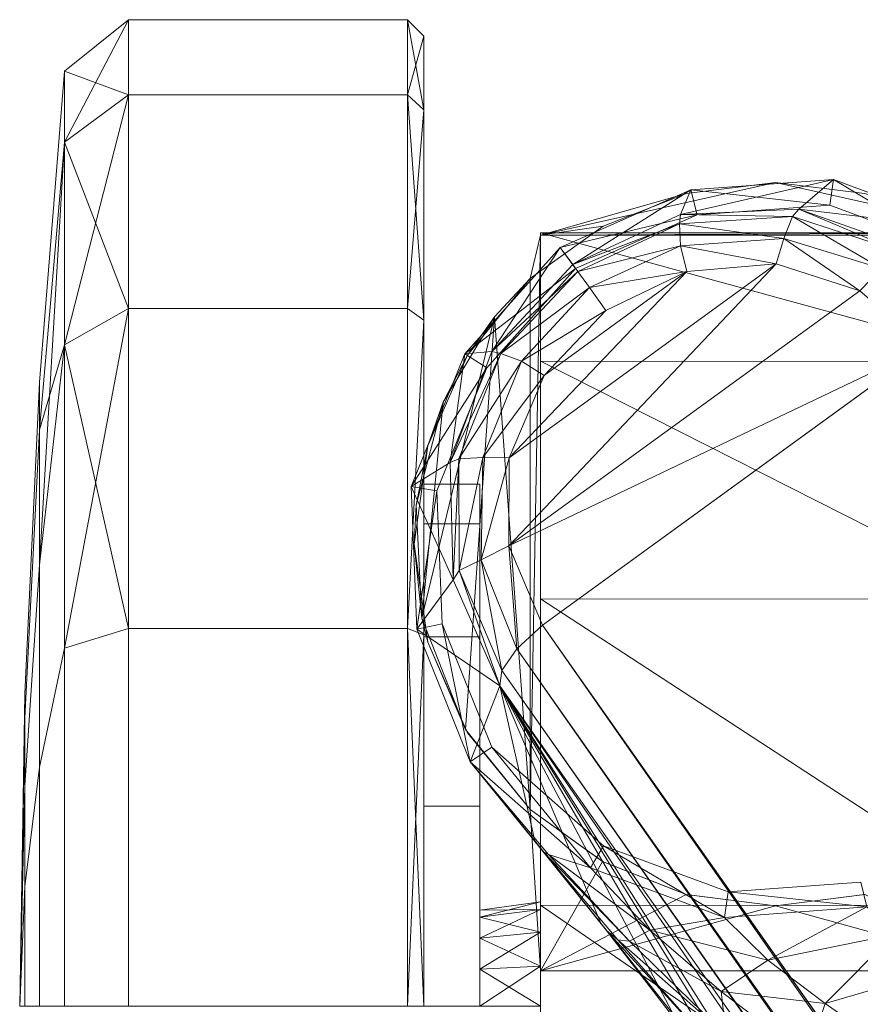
# Model space of a CAD drawing. Header units: inches. Extents: x 813 to 1305, y 19 to 194.
# Tile 111 of 163: x 1163.96 to 1164.97, y 78.55 to 79.73. Entities that reach past the tile are written whole.
import ezdxf

# ---------------------------------------------------------------- set-up
doc = ezdxf.new("R2010")
doc.units = ezdxf.units.IN
doc.header["$MEASUREMENT"] = 0
doc.layers.add('CET color Grey2', color=7, linetype='Continuous', true_color=0x060606)
doc.layers.add('CET color Grey98', color=7, linetype='Continuous', true_color=0xfafafa)
doc.layers.add('CET Default', color=7, linetype='Continuous')

# ---------------------------------------------------------------- blocks, each defined once
blk = doc.blocks.new('*C286')
at = {"layer": 'CET color Grey2', "linetype": 'Continuous', "lineweight": 0}
for points, invisible_edges in [([(7.9319, 2.125, 1.1416), (7.9319, 2.0611, 1.5249), (7.9319, 1.0604, 0.2442), (7.9319, 2.125, 1.1416)], 6), ([(7.9319, 1.0604, 0.2442), (7.9319, 1.4478, 0.2748), (7.9319, 2.125, 1.1416), (7.9319, 1.0604, 0.2442)], 6), ([(7.9319, 0.6935, 0.3721), (7.9319, 2.0611, 1.5249), (7.9319, 1.8482, 1.85), (7.9319, 0.6935, 0.3721)], 13), ([(7.9319, 2.0611, 1.5249), (7.9319, 0.6935, 0.3721), (7.9319, 1.0604, 0.2442), (7.9319, 2.0611, 1.5249)], 13), ([(7.9319, 1.8482, 1.85), (7.9319, 1.5226, 2.0619), (7.9319, 0.409, 0.6368), (7.9319, 1.8482, 1.85)], 6), ([(7.9319, 0.409, 0.6368), (7.9319, 0.6935, 0.3721), (7.9319, 1.8482, 1.85), (7.9319, 0.409, 0.6368)], 6), ([(7.9319, 0.2553, 0.9937), (7.9319, 1.5226, 2.0619), (7.9319, 1.1391, 2.1249), (7.9319, 0.2553, 0.9937)], 13), ([(7.9319, 1.5226, 2.0619), (7.9319, 0.2553, 0.9937), (7.9319, 0.409, 0.6368), (7.9319, 1.5226, 2.0619)], 13), ([(8.0713, 1.1812, 1.8061), (8.0044, 1.1812, 1.8061), (8.0713, 0.942, 1.7585), (8.0713, 1.1812, 1.8061)], 2), ([(8.0044, 1.1812, 1.8061), (8.0044, 0.942, 1.7585), (8.0713, 0.942, 1.7585), (8.0044, 1.1812, 1.8061)], 4), ([(8.0044, 1.1812, 1.8061), (8.0044, 1.1812, 1.2961), (8.0044, 0.942, 1.7585), (8.0044, 1.1812, 1.8061)], 11), ([(8.0044, 1.1812, 1.2961), (8.0044, 1.1372, 1.2874), (8.0044, 0.942, 1.7585), (8.0044, 1.1812, 1.2961)], 6), ([(8.0713, 0.942, 0.6037), (8.0044, 0.942, 0.6037), (8.0713, 1.1812, 0.5561), (8.0713, 0.942, 0.6037)], 2), ([(8.0044, 0.942, 0.6037), (8.0044, 1.1812, 0.5561), (8.0713, 1.1812, 0.5561), (8.0044, 0.942, 0.6037)], 4), ([(8.0044, 0.942, 0.6037), (8.0044, 1.1372, 1.0749), (8.0044, 1.1812, 0.5561), (8.0044, 0.942, 0.6037)], 11), ([(8.0044, 1.1372, 1.0749), (8.0044, 1.1812, 1.0661), (8.0044, 1.1812, 0.5561), (8.0044, 1.1372, 1.0749)], 6), ([(8.0713, 1.1812, 2.3425), (8.0713, 1.1812, 1.8061), (8.0713, 0.7367, 2.2541), (8.0713, 1.1812, 2.3425)], 11), ([(8.0713, 1.1812, 1.8061), (8.0713, 0.942, 1.7585), (8.0713, 0.7367, 2.2541), (8.0713, 1.1812, 1.8061)], 6), ([(8.0713, 0.7367, 0.1081), (8.0713, 0.942, 0.6037), (8.0713, 1.1812, 0.0197), (8.0713, 0.7367, 0.1081)], 11), ([(8.0713, 0.942, 0.6037), (8.0713, 1.1812, 0.5561), (8.0713, 1.1812, 0.0197), (8.0713, 0.942, 0.6037)], 6), ([(8.4252, 1.1812, 2.3622), (8.091, 1.1812, 2.3622), (8.4252, 0.7292, 2.2723), (8.4252, 1.1812, 2.3622)], 2), ([(8.091, 1.1812, 2.3622), (8.091, 0.7292, 2.2723), (8.4252, 0.7292, 2.2723), (8.091, 1.1812, 2.3622)], 4), ([(8.4252, 0.7292, 0.0899), (8.091, 0.7292, 0.0899), (8.4252, 1.1812, 0), (8.4252, 0.7292, 0.0899)], 2), ([(8.091, 0.7292, 0.0899), (8.091, 1.1812, 0), (8.4252, 1.1812, 0), (8.091, 0.7292, 0.0899)], 4), ([(8.502, 1.1812, 2.3006), (8.4252, 1.1812, 2.3622), (8.502, 0.7528, 2.2154), (8.502, 1.1812, 2.3006)], 2), ([(8.4252, 1.1812, 2.3622), (8.4252, 0.7292, 2.2723), (8.502, 0.7528, 2.2154), (8.4252, 1.1812, 2.3622)], 4), ([(8.502, 0.7528, 0.1468), (8.4252, 0.7292, 0.0899), (8.502, 1.1812, 0.0616), (8.502, 0.7528, 0.1468)], 2), ([(8.4252, 0.7292, 0.0899), (8.4252, 1.1812, 0), (8.502, 1.1812, 0.0616), (8.4252, 0.7292, 0.0899)], 4), ([(8.502, 0.7528, 2.2154), (8.5317, 0.8953, 1.8712), (8.502, 1.1812, 2.3006), (8.502, 0.7528, 2.2154)], 2), ([(8.5317, 0.8953, 1.8712), (8.5317, 1.1812, 1.9281), (8.502, 1.1812, 2.3006), (8.5317, 0.8953, 1.8712)], 4), ([(8.502, 1.1812, 0.0616), (8.5317, 1.1812, 0.4342), (8.502, 0.7528, 0.1468), (8.502, 1.1812, 0.0616)], 2), ([(8.5317, 1.1812, 0.4342), (8.5317, 0.8953, 0.491), (8.502, 0.7528, 0.1468), (8.5317, 1.1812, 0.4342)], 4), ([(8.5317, 0.8953, 1.8712), (8.5496, 1.0382, 1.5263), (8.5317, 1.1812, 1.9281), (8.5317, 0.8953, 1.8712)], 2), ([(8.5496, 1.0382, 1.5263), (8.5496, 1.1812, 1.5548), (8.5317, 1.1812, 1.9281), (8.5496, 1.0382, 1.5263)], 4), ([(8.5317, 1.1812, 0.4342), (8.5496, 1.1812, 0.8074), (8.5317, 0.8953, 0.491), (8.5317, 1.1812, 0.4342)], 2), ([(8.5496, 1.1812, 0.8074), (8.5496, 1.0382, 0.8359), (8.5317, 0.8953, 0.491), (8.5496, 1.1812, 0.8074)], 4), ([(7.9319, 0.2582, 1.3823), (7.9319, 0.2553, 0.9937), (7.9319, 1.1391, 2.1249), (7.9319, 0.2582, 1.3823)], 2), ([(8.0044, 0.942, 1.7585), (8.0044, 1.1372, 1.2874), (8.0044, 0.7392, 1.6231), (8.0044, 0.942, 1.7585)], 11), ([(8.0044, 1.1372, 1.2874), (8.0044, 1.0999, 1.2624), (8.0044, 0.7392, 1.6231), (8.0044, 1.1372, 1.2874)], 6), ([(8.0044, 1.0999, 1.0998), (8.0044, 1.1372, 1.0749), (8.0044, 0.942, 0.6037), (8.0044, 1.0999, 1.0998)], 6), ([(8.0044, 0.7392, 1.6231), (8.0044, 1.0999, 1.2624), (8.0044, 0.6037, 1.4203), (8.0044, 0.7392, 1.6231)], 11), ([(8.0044, 1.0999, 1.2624), (8.0044, 1.0749, 1.2251), (8.0044, 0.6037, 1.4203), (8.0044, 1.0999, 1.2624)], 6), ([(8.0044, 1.0749, 1.1371), (8.0044, 1.0999, 1.0998), (8.0044, 0.7392, 0.7392), (8.0044, 1.0749, 1.1371)], 6), ([(8.0044, 0.7392, 0.7392), (8.0044, 1.0999, 1.0998), (8.0044, 0.942, 0.6037), (8.0044, 0.7392, 0.7392)], 11), ([(8.0044, 0.6037, 1.4203), (8.0044, 1.0749, 1.2251), (8.0044, 0.5562, 1.1811), (8.0044, 0.6037, 1.4203)], 11), ([(8.0044, 1.0749, 1.2251), (8.0044, 1.0662, 1.1811), (8.0044, 0.5562, 1.1811), (8.0044, 1.0749, 1.2251)], 6), ([(8.0044, 1.0662, 1.1811), (8.0044, 1.0749, 1.1371), (8.0044, 0.6037, 0.9419), (8.0044, 1.0662, 1.1811)], 6), ([(8.0044, 0.6037, 0.9419), (8.0044, 1.0749, 1.1371), (8.0044, 0.7392, 0.7392), (8.0044, 0.6037, 0.9419)], 11), ([(8.0044, 0.5562, 1.1811), (8.0044, 1.0662, 1.1811), (8.0044, 0.6037, 0.9419), (8.0044, 0.5562, 1.1811)], 11), ([(8.5317, 0.8953, 0.491), (8.5496, 1.0382, 0.8359), (8.5317, 0.653, 0.6529), (8.5317, 0.8953, 0.491)], 2), ([(8.5496, 1.0382, 0.8359), (8.5496, 0.9169, 0.9169), (8.5317, 0.653, 0.6529), (8.5496, 1.0382, 0.8359)], 4), ([(8.5496, 0.9169, 1.4453), (8.5496, 1.0382, 1.5263), (8.5317, 0.8953, 1.8712), (8.5496, 0.9169, 1.4453)], 4), ([(8.0217, 0.8501, 2.3688), (7.9441, 0.946, 2.3236), (8.0193, 0.8542, 2.376), (8.0217, 0.8501, 2.3688)], 4), ([(8.0713, 0.942, 1.7585), (8.0044, 0.942, 1.7585), (8.0713, 0.7392, 1.6231), (8.0713, 0.942, 1.7585)], 2), ([(8.0044, 0.942, 1.7585), (8.0044, 0.7392, 1.6231), (8.0713, 0.7392, 1.6231), (8.0044, 0.942, 1.7585)], 4), ([(8.0713, 0.7392, 0.7392), (8.0044, 0.7392, 0.7392), (8.0713, 0.942, 0.6037), (8.0713, 0.7392, 0.7392)], 2), ([(8.0044, 0.7392, 0.7392), (8.0044, 0.942, 0.6037), (8.0713, 0.942, 0.6037), (8.0044, 0.7392, 0.7392)], 4), ([(8.0713, 0.7367, 2.2541), (8.0713, 0.942, 1.7585), (8.0713, 0.3599, 2.0024), (8.0713, 0.7367, 2.2541)], 11), ([(8.0713, 0.942, 1.7585), (8.0713, 0.7392, 1.6231), (8.0713, 0.3599, 2.0024), (8.0713, 0.942, 1.7585)], 6), ([(8.0713, 0.7392, 0.7392), (8.0713, 0.942, 0.6037), (8.0713, 0.7367, 0.1081), (8.0713, 0.7392, 0.7392)], 6), ([(8.5317, 0.653, 0.6529), (8.5496, 0.9169, 0.9169), (8.5317, 0.4911, 0.8953), (8.5317, 0.653, 0.6529)], 2), ([(8.5496, 0.9169, 0.9169), (8.5496, 0.8359, 1.0381), (8.5317, 0.4911, 0.8953), (8.5496, 0.9169, 0.9169)], 4), ([(8.5496, 0.8359, 1.3241), (8.5496, 0.9169, 1.4453), (8.5317, 0.653, 1.7093), (8.5496, 0.8359, 1.3241)], 4), ([(8.5317, 0.653, 1.7093), (8.5496, 0.9169, 1.4453), (8.5317, 0.8953, 1.8712), (8.5317, 0.653, 1.7093)], 2), ([(8.502, 0.7528, 0.1468), (8.5317, 0.8953, 0.491), (8.502, 0.3896, 0.3895), (8.502, 0.7528, 0.1468)], 2), ([(8.5317, 0.8953, 0.491), (8.5317, 0.653, 0.6529), (8.502, 0.3896, 0.3895), (8.5317, 0.8953, 0.491)], 4), ([(8.5317, 0.653, 1.7093), (8.5317, 0.8953, 1.8712), (8.502, 0.7528, 2.2154), (8.5317, 0.653, 1.7093)], 4), ([(8.0217, 0.8501, 2.3688), (8.0193, 0.8542, 2.376), (8.0669, 0.7455, 2.376), (8.0217, 0.8501, 2.3688)], 9), ([(8.5317, 0.4911, 0.8953), (8.5496, 0.8359, 1.0381), (8.5317, 0.4342, 1.1811), (8.5317, 0.4911, 0.8953)], 2), ([(8.5496, 0.8359, 1.0381), (8.5496, 0.8075, 1.1811), (8.5317, 0.4342, 1.1811), (8.5496, 0.8359, 1.0381)], 4), ([(8.5496, 0.8075, 1.1811), (8.5496, 0.8359, 1.3241), (8.5317, 0.4911, 1.467), (8.5496, 0.8075, 1.1811)], 4), ([(8.5317, 0.4911, 1.467), (8.5496, 0.8359, 1.3241), (8.5317, 0.653, 1.7093), (8.5317, 0.4911, 1.467)], 2), ([(8.5317, 0.4342, 1.1811), (8.5496, 0.8075, 1.1811), (8.5317, 0.4911, 1.467), (8.5317, 0.4342, 1.1811)], 2), ([(8.502, 0.3896, 1.9727), (8.5317, 0.653, 1.7093), (8.502, 0.7528, 2.2154), (8.502, 0.3896, 1.9727)], 2), ([(8.0713, 0.7392, 1.6231), (8.0044, 0.7392, 1.6231), (8.0713, 0.6037, 1.4203), (8.0713, 0.7392, 1.6231)], 2), ([(8.0044, 0.7392, 1.6231), (8.0044, 0.6037, 1.4203), (8.0713, 0.6037, 1.4203), (8.0044, 0.7392, 1.6231)], 4), ([(8.0713, 0.6037, 0.9419), (8.0044, 0.6037, 0.9419), (8.0713, 0.7392, 0.7392), (8.0713, 0.6037, 0.9419)], 2), ([(8.0044, 0.6037, 0.9419), (8.0044, 0.7392, 0.7392), (8.0713, 0.7392, 0.7392), (8.0044, 0.6037, 0.9419)], 4), ([(8.0713, 0.3599, 2.0024), (8.0713, 0.7392, 1.6231), (8.0713, 0.1082, 1.6256), (8.0713, 0.3599, 2.0024)], 9), ([(8.0713, 0.7392, 1.6231), (8.0713, 0.6037, 1.4203), (8.0713, 0.1082, 1.6256), (8.0713, 0.7392, 1.6231)], 2), ([(8.0713, 0.6037, 0.9419), (8.0713, 0.7392, 0.7392), (8.0713, 0.3599, 0.3599), (8.0713, 0.6037, 0.9419)], 2), ([(8.0713, 0.3599, 0.3599), (8.0713, 0.7392, 0.7392), (8.0713, 0.7367, 0.1081), (8.0713, 0.3599, 0.3599)], 11), ([(8.091, 0.7292, 2.2723), (8.0713, 0.7367, 2.2541), (8.091, 0.346, 2.0163), (8.091, 0.7292, 2.2723)], 2), ([(8.0713, 0.7367, 2.2541), (8.0713, 0.3599, 2.0024), (8.091, 0.346, 2.0163), (8.0713, 0.7367, 2.2541)], 4), ([(8.4252, 0.7292, 2.2723), (8.091, 0.7292, 2.2723), (8.4252, 0.346, 2.0163), (8.4252, 0.7292, 2.2723)], 2), ([(8.091, 0.7292, 2.2723), (8.091, 0.346, 2.0163), (8.4252, 0.346, 2.0163), (8.091, 0.7292, 2.2723)], 4), ([(8.4252, 0.346, 0.346), (8.091, 0.346, 0.346), (8.4252, 0.7292, 0.0899), (8.4252, 0.346, 0.346)], 2), ([(8.091, 0.346, 0.346), (8.091, 0.7292, 0.0899), (8.4252, 0.7292, 0.0899), (8.091, 0.346, 0.346)], 4), ([(8.0713, 0.6037, 1.4203), (8.0044, 0.6037, 1.4203), (8.0713, 0.5562, 1.1811), (8.0713, 0.6037, 1.4203)], 2), ([(8.0044, 0.6037, 1.4203), (8.0044, 0.5562, 1.1811), (8.0713, 0.5562, 1.1811), (8.0044, 0.6037, 1.4203)], 4), ([(8.0713, 0.5562, 1.1811), (8.0044, 0.5562, 1.1811), (8.0713, 0.6037, 0.9419), (8.0713, 0.5562, 1.1811)], 2), ([(8.0044, 0.5562, 1.1811), (8.0044, 0.6037, 0.9419), (8.0713, 0.6037, 0.9419), (8.0044, 0.5562, 1.1811)], 4), ([(8.0713, 0.1082, 1.6256), (8.0713, 0.6037, 1.4203), (8.0713, 0.0197, 1.1811), (8.0713, 0.1082, 1.6256)], 11), ([(8.0713, 0.6037, 1.4203), (8.0713, 0.5562, 1.1811), (8.0713, 0.0197, 1.1811), (8.0713, 0.6037, 1.4203)], 6), ([(8.0713, 0.5562, 1.1811), (8.0713, 0.6037, 0.9419), (8.0713, 0.1082, 0.7367), (8.0713, 0.5562, 1.1811)], 6), ([(8.0713, 0.1082, 0.7367), (8.0713, 0.6037, 0.9419), (8.0713, 0.3599, 0.3599), (8.0713, 0.1082, 0.7367)], 9), ([(8.0713, 0.0197, 1.1811), (8.0713, 0.5562, 1.1811), (8.0713, 0.1082, 0.7367), (8.0713, 0.0197, 1.1811)], 11), ([(8.502, 0.1469, 0.7527), (8.5317, 0.4911, 0.8953), (8.502, 0.0617, 1.1811), (8.502, 0.1469, 0.7527)], 2), ([(8.5317, 0.4911, 0.8953), (8.5317, 0.4342, 1.1811), (8.502, 0.0617, 1.1811), (8.5317, 0.4911, 0.8953)], 4), ([(8.5317, 0.4342, 1.1811), (8.5317, 0.4911, 1.467), (8.502, 0.1469, 1.6095), (8.5317, 0.4342, 1.1811)], 4), ([(8.502, 0.0617, 1.1811), (8.5317, 0.4342, 1.1811), (8.502, 0.1469, 1.6095), (8.502, 0.0617, 1.1811)], 2), ([(8.4252, 0.346, 2.0163), (8.091, 0.346, 2.0163), (8.4252, 0.09, 1.6331), (8.4252, 0.346, 2.0163)], 2), ([(8.091, 0.346, 2.0163), (8.091, 0.09, 1.6331), (8.4252, 0.09, 1.6331), (8.091, 0.346, 2.0163)], 4), ([(8.4252, 0.09, 0.7291), (8.091, 0.09, 0.7291), (8.4252, 0.346, 0.346), (8.4252, 0.09, 0.7291)], 2), ([(8.091, 0.09, 0.7291), (8.091, 0.346, 0.346), (8.4252, 0.346, 0.346), (8.091, 0.09, 0.7291)], 4), ([(8.4252, 0.09, 1.6331), (8.091, 0.09, 1.6331), (8.4252, 0.0001, 1.1811), (8.4252, 0.09, 1.6331)], 2), ([(8.091, 0.09, 1.6331), (8.091, 0.0001, 1.1811), (8.4252, 0.0001, 1.1811), (8.091, 0.09, 1.6331)], 4), ([(8.4252, 0.0001, 1.1811), (8.091, 0.0001, 1.1811), (8.4252, 0.09, 0.7291), (8.4252, 0.0001, 1.1811)], 2), ([(8.091, 0.0001, 1.1811), (8.091, 0.09, 0.7291), (8.4252, 0.09, 0.7291), (8.091, 0.0001, 1.1811)], 4)]:
    blk.add_3dface(points, dxfattribs=dict(at, invisible_edges=invisible_edges))
for points in [[(7.9319, 1.1391, 2.1249), (7.9319, 1.5226, 2.0619), (7.3683, 1.1392, 2.1249), (7.9319, 1.1391, 2.1249)], [(7.9319, 1.5226, 2.0619), (7.3683, 1.5226, 2.062), (7.3683, 1.1392, 2.1249), (7.9319, 1.5226, 2.0619)], [(7.9319, 1.4478, 0.2748), (7.9319, 1.0604, 0.2442), (7.3683, 1.4482, 0.275), (7.9319, 1.4478, 0.2748)], [(7.9319, 1.0604, 0.2442), (7.3683, 1.0609, 0.2441), (7.3683, 1.4482, 0.275), (7.9319, 1.0604, 0.2442)], [(8.0044, 1.1812, 1.2961), (7.9318, 1.1812, 1.3061), (8.0044, 1.1372, 1.2874), (8.0044, 1.1812, 1.2961)], [(7.9318, 1.1812, 1.3061), (7.9318, 1.1333, 1.2966), (8.0044, 1.1372, 1.2874), (7.9318, 1.1812, 1.3061)], [(8.0044, 1.1372, 1.0749), (7.9318, 1.1333, 1.0656), (8.0044, 1.1812, 1.0661), (8.0044, 1.1372, 1.0749)], [(7.9318, 1.1333, 1.0656), (7.9318, 1.1812, 1.0561), (8.0044, 1.1812, 1.0661), (7.9318, 1.1333, 1.0656)], [(8.091, 1.1812, 2.3622), (8.0713, 1.1812, 2.3425), (8.091, 0.7292, 2.2723), (8.091, 1.1812, 2.3622)], [(8.0713, 1.1812, 2.3425), (8.0713, 0.7367, 2.2541), (8.091, 0.7292, 2.2723), (8.0713, 1.1812, 2.3425)], [(8.091, 0.7292, 0.0899), (8.0713, 0.7367, 0.1081), (8.091, 1.1812, 0), (8.091, 0.7292, 0.0899)], [(8.0713, 0.7367, 0.1081), (8.0713, 1.1812, 0.0197), (8.091, 1.1812, 0), (8.0713, 0.7367, 0.1081)], [(8.5496, 1.0382, 1.5263), (8.5556, 1.1812, 1.1811), (8.5496, 1.1812, 1.5548), (8.5496, 1.0382, 1.5263)], [(8.5496, 1.1812, 0.8074), (8.5556, 1.1812, 1.1811), (8.5496, 1.0382, 0.8359), (8.5496, 1.1812, 0.8074)], [(8.5496, 1.0382, 0.8359), (8.5556, 1.1812, 1.1811), (8.5496, 0.9169, 0.9169), (8.5496, 1.0382, 0.8359)], [(8.5496, 0.9169, 0.9169), (8.5556, 1.1812, 1.1811), (8.5496, 0.8359, 1.0381), (8.5496, 0.9169, 0.9169)], [(8.5496, 0.8359, 1.0381), (8.5556, 1.1812, 1.1811), (8.5496, 0.8075, 1.1811), (8.5496, 0.8359, 1.0381)], [(8.5496, 0.8075, 1.1811), (8.5556, 1.1812, 1.1811), (8.5496, 0.8359, 1.3241), (8.5496, 0.8075, 1.1811)], [(8.5496, 0.8359, 1.3241), (8.5556, 1.1812, 1.1811), (8.5496, 0.9169, 1.4453), (8.5496, 0.8359, 1.3241)], [(8.5496, 0.9169, 1.4453), (8.5556, 1.1812, 1.1811), (8.5496, 1.0382, 1.5263), (8.5496, 0.9169, 1.4453)], [(7.3683, 1.1392, 2.1249), (7.5431, 1.0477, 2.2832), (7.6501, 1.0611, 2.2853), (7.3683, 1.1392, 2.1249)], [(7.3683, 1.1392, 2.1249), (7.6501, 1.0611, 2.2853), (7.9319, 1.1391, 2.1249), (7.3683, 1.1392, 2.1249)], [(7.9319, 1.1391, 2.1249), (7.6501, 1.0611, 2.2853), (7.7572, 1.0476, 2.2832), (7.9319, 1.1391, 2.1249)], [(7.9319, 1.1391, 2.1249), (7.7572, 1.0476, 2.2832), (7.8574, 1.0082, 2.2755), (7.9319, 1.1391, 2.1249)], [(7.9319, 1.1391, 2.1249), (7.8574, 1.0082, 2.2755), (7.9441, 0.946, 2.2596), (7.9319, 1.1391, 2.1249)], [(8.0044, 1.1372, 1.2874), (7.9318, 1.1333, 1.2966), (8.0044, 1.0999, 1.2624), (8.0044, 1.1372, 1.2874)], [(8.0044, 1.0999, 1.0998), (7.9318, 1.0928, 1.0927), (8.0044, 1.1372, 1.0749), (8.0044, 1.0999, 1.0998)], [(7.9318, 1.0928, 1.0927), (7.9318, 1.1333, 1.0656), (8.0044, 1.1372, 1.0749), (7.9318, 1.0928, 1.0927)], [(7.9318, 1.1333, 1.2966), (7.9318, 1.0928, 1.2695), (8.0044, 1.0999, 1.2624), (7.9318, 1.1333, 1.2966)], [(7.9319, 1.1391, 2.1249), (7.9441, 0.946, 2.2596), (7.9319, 0.2582, 1.3823), (7.9319, 1.1391, 2.1249)], [(8.0044, 1.0999, 1.2624), (7.9318, 1.0928, 1.2695), (8.0044, 1.0749, 1.2251), (8.0044, 1.0999, 1.2624)], [(8.0044, 1.0749, 1.1371), (7.9318, 1.0657, 1.1333), (8.0044, 1.0999, 1.0998), (8.0044, 1.0749, 1.1371)], [(7.9318, 1.0657, 1.1333), (7.9318, 1.0928, 1.0927), (8.0044, 1.0999, 1.0998), (7.9318, 1.0657, 1.1333)], [(7.9318, 1.0928, 1.2695), (7.9318, 1.0657, 1.229), (8.0044, 1.0749, 1.2251), (7.9318, 1.0928, 1.2695)], [(8.0044, 1.0749, 1.2251), (7.9318, 1.0657, 1.229), (8.0044, 1.0662, 1.1811), (8.0044, 1.0749, 1.2251)], [(8.0044, 1.0662, 1.1811), (7.9318, 1.0562, 1.1811), (8.0044, 1.0749, 1.1371), (8.0044, 1.0662, 1.1811)], [(7.9318, 1.0562, 1.1811), (7.9318, 1.0657, 1.1333), (8.0044, 1.0749, 1.1371), (7.9318, 1.0562, 1.1811)], [(7.6501, 1.0611, 2.2853), (7.5431, 1.0477, 2.2832), (7.6501, 1.0611, 2.376), (7.6501, 1.0611, 2.2853)], [(7.5431, 1.0477, 2.2832), (7.5435, 1.0478, 2.376), (7.6501, 1.0611, 2.376), (7.5431, 1.0477, 2.2832)], [(7.7572, 1.0476, 2.2832), (7.6501, 1.0611, 2.2853), (7.7567, 1.0477, 2.376), (7.7572, 1.0476, 2.2832)], [(7.6501, 1.0611, 2.2853), (7.6501, 1.0611, 2.376), (7.7567, 1.0477, 2.376), (7.6501, 1.0611, 2.2853)], [(7.9318, 1.0657, 1.229), (7.9318, 1.0562, 1.1811), (8.0044, 1.0662, 1.1811), (7.9318, 1.0657, 1.229)], [(7.9319, 1.0604, 0.2442), (7.9319, 0.6935, 0.3721), (7.3683, 1.0609, 0.2441), (7.9319, 1.0604, 0.2442)], [(7.9319, 0.6935, 0.3721), (7.3683, 0.694, 0.3718), (7.3683, 1.0609, 0.2441), (7.9319, 0.6935, 0.3721)], [(7.7572, 1.0476, 2.2832), (7.7567, 1.0477, 2.376), (7.8568, 1.0086, 2.376), (7.7572, 1.0476, 2.2832)], [(7.8574, 1.0082, 2.2755), (7.7572, 1.0476, 2.2832), (7.8568, 1.0086, 2.376), (7.8574, 1.0082, 2.2755)], [(7.8574, 1.0082, 2.2755), (7.8568, 1.0086, 2.376), (7.9441, 0.946, 2.376), (7.8574, 1.0082, 2.2755)], [(7.9441, 0.946, 2.2596), (7.8574, 1.0082, 2.2755), (7.9441, 0.946, 2.376), (7.9441, 0.946, 2.2596)], [(7.9441, 0.946, 2.2596), (7.9441, 0.3101, 1.7352), (7.9319, 0.2582, 1.3823), (7.9441, 0.946, 2.2596)], [(7.9441, 0.946, 2.3236), (7.9441, 0.946, 2.376), (8.0193, 0.8542, 2.376), (7.9441, 0.946, 2.3236)], [(7.9441, 0.3101, 1.9712), (7.9441, 0.946, 2.3236), (7.987, 0.356, 2.1028), (7.9441, 0.3101, 1.9712)], [(7.9441, 0.946, 2.3236), (8.0217, 0.8501, 2.3688), (7.987, 0.356, 2.1028), (7.9441, 0.946, 2.3236)], [(7.9441, 0.3101, 1.7352), (7.9441, 0.946, 2.2596), (7.9441, 0.3101, 1.9712), (7.9441, 0.3101, 1.7352)], [(7.9441, 0.946, 2.2596), (7.9441, 0.946, 2.3236), (7.9441, 0.3101, 1.9712), (7.9441, 0.946, 2.2596)], [(7.987, 0.356, 2.1028), (8.0217, 0.8501, 2.3688), (8.0739, 0.7168, 2.3294), (7.987, 0.356, 2.1028)], [(8.0739, 0.7168, 2.3294), (8.0217, 0.8501, 2.3688), (8.0669, 0.7455, 2.376), (8.0739, 0.7168, 2.3294)], [(8.0739, 0.7168, 2.3294), (8.0669, 0.7455, 2.376), (8.0831, 0.628, 2.376), (8.0739, 0.7168, 2.3294)], [(8.502, 0.7528, 2.2154), (8.4252, 0.7292, 2.2723), (8.502, 0.3896, 1.9727), (8.502, 0.7528, 2.2154)], [(8.502, 0.3896, 0.3895), (8.4252, 0.346, 0.346), (8.502, 0.7528, 0.1468), (8.502, 0.3896, 0.3895)], [(8.4252, 0.346, 0.346), (8.4252, 0.7292, 0.0899), (8.502, 0.7528, 0.1468), (8.4252, 0.346, 0.346)], [(8.0713, 0.3599, 0.3599), (8.0713, 0.7367, 0.1081), (8.091, 0.7292, 0.0899), (8.0713, 0.3599, 0.3599)], [(8.091, 0.346, 0.346), (8.0713, 0.3599, 0.3599), (8.091, 0.7292, 0.0899), (8.091, 0.346, 0.346)], [(8.4252, 0.7292, 2.2723), (8.4252, 0.346, 2.0163), (8.502, 0.3896, 1.9727), (8.4252, 0.7292, 2.2723)], [(8.0484, 0.4581, 2.1916), (7.987, 0.356, 2.1028), (8.0739, 0.7168, 2.3294), (8.0484, 0.4581, 2.1916)], [(8.0805, 0.5815, 2.2684), (8.0484, 0.4581, 2.1916), (8.0739, 0.7168, 2.3294), (8.0805, 0.5815, 2.2684)], [(8.0805, 0.5815, 2.2684), (8.0739, 0.7168, 2.3294), (8.0831, 0.628, 2.376), (8.0805, 0.5815, 2.2684)], [(7.9319, 0.6935, 0.3721), (7.9319, 0.409, 0.6368), (7.3683, 0.694, 0.3718), (7.9319, 0.6935, 0.3721)], [(7.9319, 0.409, 0.6368), (7.3683, 0.4094, 0.6363), (7.3683, 0.694, 0.3718), (7.9319, 0.409, 0.6368)], [(8.502, 0.3896, 0.3895), (8.5317, 0.653, 0.6529), (8.502, 0.1469, 0.7527), (8.502, 0.3896, 0.3895)], [(8.5317, 0.653, 0.6529), (8.5317, 0.4911, 0.8953), (8.502, 0.1469, 0.7527), (8.5317, 0.653, 0.6529)], [(8.5317, 0.4911, 1.467), (8.5317, 0.653, 1.7093), (8.502, 0.3896, 1.9727), (8.5317, 0.4911, 1.467)], [(8.0805, 0.5815, 2.2684), (8.0831, 0.628, 2.376), (8.0669, 0.5105, 2.376), (8.0805, 0.5815, 2.2684)], [(8.0484, 0.4581, 2.1916), (8.0805, 0.5815, 2.2684), (8.0669, 0.5105, 2.376), (8.0484, 0.4581, 2.1916)], [(8.0484, 0.4581, 2.1916), (8.0669, 0.5105, 2.376), (8.0193, 0.4018, 2.376), (8.0484, 0.4581, 2.1916)], [(8.502, 0.1469, 1.6095), (8.5317, 0.4911, 1.467), (8.502, 0.3896, 1.9727), (8.502, 0.1469, 1.6095)], [(7.987, 0.356, 2.1028), (8.0484, 0.4581, 2.1916), (8.0193, 0.4018, 2.376), (7.987, 0.356, 2.1028)], [(7.9319, 0.409, 0.6368), (7.9319, 0.2553, 0.9937), (7.3683, 0.4094, 0.6363), (7.9319, 0.409, 0.6368)], [(7.9319, 0.2553, 0.9937), (7.3683, 0.2554, 0.993), (7.3683, 0.4094, 0.6363), (7.9319, 0.2553, 0.9937)], [(7.987, 0.356, 2.1028), (8.0193, 0.4018, 2.376), (7.9441, 0.3101, 2.376), (7.987, 0.356, 2.1028)], [(8.502, 0.3896, 1.9727), (8.4252, 0.346, 2.0163), (8.502, 0.1469, 1.6095), (8.502, 0.3896, 1.9727)], [(8.502, 0.1469, 0.7527), (8.4252, 0.09, 0.7291), (8.502, 0.3896, 0.3895), (8.502, 0.1469, 0.7527)], [(8.4252, 0.09, 0.7291), (8.4252, 0.346, 0.346), (8.502, 0.3896, 0.3895), (8.4252, 0.09, 0.7291)], [(7.9441, 0.3101, 1.9712), (7.987, 0.356, 2.1028), (7.9441, 0.3101, 2.376), (7.9441, 0.3101, 1.9712)], [(8.091, 0.346, 2.0163), (8.0713, 0.3599, 2.0024), (8.091, 0.09, 1.6331), (8.091, 0.346, 2.0163)], [(8.0713, 0.3599, 2.0024), (8.0713, 0.1082, 1.6256), (8.091, 0.09, 1.6331), (8.0713, 0.3599, 2.0024)], [(8.0713, 0.1082, 0.7367), (8.0713, 0.3599, 0.3599), (8.091, 0.346, 0.346), (8.0713, 0.1082, 0.7367)], [(8.091, 0.09, 0.7291), (8.0713, 0.1082, 0.7367), (8.091, 0.346, 0.346), (8.091, 0.09, 0.7291)], [(8.4252, 0.346, 2.0163), (8.4252, 0.09, 1.6331), (8.502, 0.1469, 1.6095), (8.4252, 0.346, 2.0163)], [(7.8568, 0.2475, 1.7352), (7.9441, 0.3101, 1.7352), (7.8568, 0.2475, 2.376), (7.8568, 0.2475, 1.7352)], [(7.9441, 0.3101, 1.7352), (7.9441, 0.3101, 2.376), (7.8568, 0.2475, 2.376), (7.9441, 0.3101, 1.7352)], [(7.9441, 0.3101, 1.7352), (7.8568, 0.2475, 1.7352), (7.9319, 0.2582, 1.3823), (7.9441, 0.3101, 1.7352)], [(7.9319, 0.2553, 0.9937), (7.9319, 0.2582, 1.3823), (7.3683, 0.2554, 0.993), (7.9319, 0.2553, 0.9937)], [(7.9319, 0.2582, 1.3823), (7.3683, 0.258, 1.3815), (7.3683, 0.2554, 0.993), (7.9319, 0.2582, 1.3823)], [(7.6501, 0.1949, 1.7352), (7.3683, 0.258, 1.3815), (7.9319, 0.2582, 1.3823), (7.6501, 0.1949, 1.7352)], [(7.3683, 0.258, 1.3815), (7.6501, 0.1949, 1.7352), (7.5435, 0.2083, 1.7352), (7.3683, 0.258, 1.3815)], [(7.6501, 0.1949, 1.7352), (7.9319, 0.2582, 1.3823), (7.7567, 0.2084, 1.7352), (7.6501, 0.1949, 1.7352)], [(7.7567, 0.2084, 1.7352), (7.9319, 0.2582, 1.3823), (7.8568, 0.2475, 1.7352), (7.7567, 0.2084, 1.7352)], [(7.7567, 0.2084, 1.7352), (7.8568, 0.2475, 1.7352), (7.7567, 0.2083, 2.376), (7.7567, 0.2084, 1.7352)], [(7.8568, 0.2475, 1.7352), (7.8568, 0.2475, 2.376), (7.7567, 0.2083, 2.376), (7.8568, 0.2475, 1.7352)], [(7.5435, 0.2083, 1.7352), (7.6501, 0.1949, 1.7352), (7.5435, 0.2082, 2.376), (7.5435, 0.2083, 1.7352)], [(7.6501, 0.1949, 1.7352), (7.6501, 0.1949, 2.376), (7.5435, 0.2082, 2.376), (7.6501, 0.1949, 1.7352)], [(7.6501, 0.1949, 1.7352), (7.7567, 0.2084, 1.7352), (7.6501, 0.1949, 2.376), (7.6501, 0.1949, 1.7352)], [(7.7567, 0.2084, 1.7352), (7.7567, 0.2083, 2.376), (7.6501, 0.1949, 2.376), (7.7567, 0.2084, 1.7352)], [(8.502, 0.1469, 1.6095), (8.4252, 0.09, 1.6331), (8.502, 0.0617, 1.1811), (8.502, 0.1469, 1.6095)], [(8.502, 0.0617, 1.1811), (8.4252, 0.0001, 1.1811), (8.502, 0.1469, 0.7527), (8.502, 0.0617, 1.1811)], [(8.4252, 0.0001, 1.1811), (8.4252, 0.09, 0.7291), (8.502, 0.1469, 0.7527), (8.4252, 0.0001, 1.1811)], [(8.091, 0.09, 1.6331), (8.0713, 0.1082, 1.6256), (8.091, 0.0001, 1.1811), (8.091, 0.09, 1.6331)], [(8.0713, 0.1082, 1.6256), (8.0713, 0.0197, 1.1811), (8.091, 0.0001, 1.1811), (8.0713, 0.1082, 1.6256)], [(8.0713, 0.0197, 1.1811), (8.0713, 0.1082, 0.7367), (8.091, 0.09, 0.7291), (8.0713, 0.0197, 1.1811)], [(8.091, 0.0001, 1.1811), (8.0713, 0.0197, 1.1811), (8.091, 0.09, 0.7291), (8.091, 0.0001, 1.1811)], [(8.4252, 0.09, 1.6331), (8.4252, 0.0001, 1.1811), (8.502, 0.0617, 1.1811), (8.4252, 0.09, 1.6331)]]:
    blk.add_3dface(points, dxfattribs=at)
at = {"layer": 'CET color Grey98', "linetype": 'Continuous', "lineweight": 0}
for points in [[(7.9782, 0.7793, 3.9865), (1.5972, 9.8563, 7.7141), (1.5948, 9.8372, 7.7558), (7.9782, 0.7793, 3.9865)], [(7.9803, 0.7977, 3.946), (1.8127, 9.7664, 5.2733), (1.5972, 9.8563, 7.7141), (7.9803, 0.7977, 3.946)], [(7.9782, 0.7793, 3.9865), (7.9803, 0.7977, 3.946), (1.5972, 9.8563, 7.7141), (7.9782, 0.7793, 3.9865)], [(7.96, 0.7535, 4.018), (1.5948, 9.8372, 7.7558), (1.5754, 9.8104, 7.7876), (7.96, 0.7535, 4.018)], [(7.96, 0.7535, 4.018), (7.9782, 0.7793, 3.9865), (1.5948, 9.8372, 7.7558), (7.96, 0.7535, 4.018)], [(7.9295, 0.7253, 4.0341), (1.5754, 9.8104, 7.7876), (1.5433, 9.7814, 7.8028), (7.9295, 0.7253, 4.0341)], [(7.9295, 0.7253, 4.0341), (7.96, 0.7535, 4.018), (1.5754, 9.8104, 7.7876), (7.9295, 0.7253, 4.0341)], [(7.9803, 0.7977, 3.946), (7.4148, 1.6898, 3.3192), (1.8127, 9.7664, 5.2733), (7.9803, 0.7977, 3.946)], [(7.5424, 1.5081, 3.2506), (7.4148, 1.6898, 3.3192), (7.9803, 0.7977, 3.946), (7.5424, 1.5081, 3.2506)], [(7.9803, 0.7977, 3.946), (7.6612, 1.3435, 3.1376), (7.5424, 1.5081, 3.2506), (7.9803, 0.7977, 3.946)], [(7.7668, 1.202, 2.9864), (7.6612, 1.3435, 3.1376), (7.9803, 0.7977, 3.946), (7.7668, 1.202, 2.9864)], [(7.4584, 1.1393, 2.7385), (7.5035, 1.2392, 2.8982), (7.5906, 1.1783, 2.7474), (7.4584, 1.1393, 2.7385)], [(7.5906, 1.1783, 2.7474), (7.5035, 1.2392, 2.8982), (7.6122, 1.2423, 2.9079), (7.5906, 1.1783, 2.7474)], [(7.5906, 1.1783, 2.7474), (7.6122, 1.2423, 2.9079), (7.7153, 1.1638, 2.7565), (7.5906, 1.1783, 2.7474)], [(7.7153, 1.1638, 2.7565), (7.6122, 1.2423, 2.9079), (7.7094, 1.2161, 2.9128), (7.7153, 1.1638, 2.7565)], [(7.8393, 1.1017, 2.7709), (7.7094, 1.2161, 2.9128), (7.7343, 1.2206, 2.9256), (7.8393, 1.1017, 2.7709)], [(7.7153, 1.1638, 2.7565), (7.7094, 1.2161, 2.9128), (7.825, 1.1033, 2.7614), (7.7153, 1.1638, 2.7565)], [(7.8393, 1.1017, 2.7709), (7.825, 1.1033, 2.7614), (7.7094, 1.2161, 2.9128), (7.8393, 1.1017, 2.7709)], [(7.8526, 1.0909, 2.7912), (7.8393, 1.1017, 2.7709), (7.7343, 1.2206, 2.9256), (7.8526, 1.0909, 2.7912)], [(7.8526, 1.0909, 2.7912), (7.7343, 1.2206, 2.9256), (7.7562, 1.212, 2.9551), (7.8526, 1.0909, 2.7912)], [(7.8594, 1.0819, 2.8102), (7.8526, 1.0909, 2.7912), (7.7562, 1.212, 2.9551), (7.8594, 1.0819, 2.8102)], [(7.8594, 1.0819, 2.8102), (7.7562, 1.212, 2.9551), (7.7668, 1.202, 2.9864), (7.8594, 1.0819, 2.8102)], [(7.9803, 0.7977, 3.946), (7.8594, 1.0819, 2.8102), (7.7668, 1.202, 2.9864), (7.9803, 0.7977, 3.946)], [(7.5087, 1.0954, 2.5747), (7.4584, 1.1393, 2.7385), (7.5906, 1.1783, 2.7474), (7.5087, 1.0954, 2.5747)], [(7.5087, 1.0954, 2.5747), (7.5906, 1.1783, 2.7474), (7.6594, 1.1263, 2.5809), (7.5087, 1.0954, 2.5747)], [(7.6594, 1.1263, 2.5809), (7.5906, 1.1783, 2.7474), (7.7153, 1.1638, 2.7565), (7.6594, 1.1263, 2.5809)], [(7.6594, 1.1263, 2.5809), (7.7153, 1.1638, 2.7565), (7.8006, 1.0903, 2.5875), (7.6594, 1.1263, 2.5809)], [(7.8006, 1.0903, 2.5875), (7.7153, 1.1638, 2.7565), (7.825, 1.1033, 2.7614), (7.8006, 1.0903, 2.5875)], [(7.5409, 1.0623, 2.403), (7.5087, 1.0954, 2.5747), (7.6594, 1.1263, 2.5809), (7.5409, 1.0623, 2.403)], [(7.5409, 1.0623, 2.403), (7.6594, 1.1263, 2.5809), (7.7114, 1.0752, 2.4044), (7.5409, 1.0623, 2.403)], [(7.7114, 1.0752, 2.4044), (7.6594, 1.1263, 2.5809), (7.8006, 1.0903, 2.5875), (7.7114, 1.0752, 2.4044)], [(7.8006, 1.0903, 2.5875), (7.825, 1.1033, 2.7614), (7.922, 0.9999, 2.5914), (7.8006, 1.0903, 2.5875)], [(7.9281, 0.9964, 2.5967), (7.922, 0.9999, 2.5914), (7.825, 1.1033, 2.7614), (7.9281, 0.9964, 2.5967)], [(7.9281, 0.9964, 2.5967), (7.825, 1.1033, 2.7614), (7.8393, 1.1017, 2.7709), (7.9281, 0.9964, 2.5967)], [(7.9347, 0.9889, 2.607), (7.9281, 0.9964, 2.5967), (7.8393, 1.1017, 2.7709), (7.9347, 0.9889, 2.607)], [(7.9347, 0.9889, 2.607), (7.8393, 1.1017, 2.7709), (7.8526, 1.0909, 2.7912), (7.9347, 0.9889, 2.607)], [(7.7114, 1.0752, 2.4044), (7.8006, 1.0903, 2.5875), (7.8717, 1.0158, 2.4061), (7.7114, 1.0752, 2.4044)], [(7.8717, 1.0158, 2.4061), (7.8006, 1.0903, 2.5875), (7.922, 0.9999, 2.5914), (7.8717, 1.0158, 2.4061)], [(7.9387, 0.9832, 2.615), (7.9347, 0.9889, 2.607), (7.8526, 1.0909, 2.7912), (7.9387, 0.9832, 2.615)], [(7.9387, 0.9832, 2.615), (7.8526, 1.0909, 2.7912), (7.8594, 1.0819, 2.8102), (7.9387, 0.9832, 2.615)], [(7.5409, 1.0623, 2.403), (7.7114, 1.0752, 2.4044), (7.707, 1.0444, 2.376), (7.5409, 1.0623, 2.403)], [(7.7114, 1.0752, 2.4044), (7.8564, 0.9893, 2.376), (7.707, 1.0444, 2.376), (7.7114, 1.0752, 2.4044)], [(7.7114, 1.0752, 2.4044), (7.8717, 1.0158, 2.4061), (7.8564, 0.9893, 2.376), (7.7114, 1.0752, 2.4044)], [(7.9387, 0.9832, 2.615), (7.8594, 1.0819, 2.8102), (7.9803, 0.7977, 3.946), (7.9387, 0.9832, 2.615)], [(7.5409, 1.0623, 2.403), (7.707, 1.0444, 2.376), (7.5482, 1.0328, 2.376), (7.5409, 1.0623, 2.403)], [(7.8717, 1.0158, 2.4061), (7.9899, 0.8713, 2.376), (7.8564, 0.9893, 2.376), (7.8717, 1.0158, 2.4061)], [(7.8717, 1.0158, 2.4061), (7.922, 0.9999, 2.5914), (8.0158, 0.8888, 2.4089), (7.8717, 1.0158, 2.4061)], [(7.8717, 1.0158, 2.4061), (8.0158, 0.8888, 2.4089), (7.9899, 0.8713, 2.376), (7.8717, 1.0158, 2.4061)], [(8.0158, 0.8888, 2.4089), (7.922, 0.9999, 2.5914), (7.9281, 0.9964, 2.5967), (8.0158, 0.8888, 2.4089)], [(8.0158, 0.8888, 2.4089), (7.9281, 0.9964, 2.5967), (7.9347, 0.9889, 2.607), (8.0158, 0.8888, 2.4089)], [(8.0158, 0.8888, 2.4089), (7.9347, 0.9889, 2.607), (7.9387, 0.9832, 2.615), (8.0158, 0.8888, 2.4089)], [(7.9803, 0.7977, 3.946), (8.0158, 0.8888, 2.4089), (7.9387, 0.9832, 2.615), (7.9803, 0.7977, 3.946)], [(8.0797, 0.73, 2.4085), (8.0158, 0.8888, 2.4089), (7.9803, 0.7977, 3.946), (8.0797, 0.73, 2.4085)], [(8.0494, 0.7235, 2.376), (7.9899, 0.8713, 2.376), (8.0158, 0.8888, 2.4089), (8.0494, 0.7235, 2.376)], [(8.0494, 0.7235, 2.376), (8.0158, 0.8888, 2.4089), (8.0797, 0.73, 2.4085), (8.0494, 0.7235, 2.376)], [(7.9803, 0.7977, 3.946), (7.9782, 0.7793, 3.9865), (8.029, 0.6596, 3.9548), (7.9803, 0.7977, 3.946)], [(7.9803, 0.7977, 3.946), (8.029, 0.6596, 3.9548), (8.0363, 0.6707, 3.9144), (7.9803, 0.7977, 3.946)], [(8.0797, 0.73, 2.4085), (7.9803, 0.7977, 3.946), (8.0363, 0.6707, 3.9144), (8.0797, 0.73, 2.4085)], [(7.9782, 0.7793, 3.9865), (7.96, 0.7535, 4.018), (8.003, 0.6467, 3.9866), (7.9782, 0.7793, 3.9865)], [(7.9782, 0.7793, 3.9865), (8.003, 0.6467, 3.9866), (8.029, 0.6596, 3.9548), (7.9782, 0.7793, 3.9865)], [(7.96, 0.7535, 4.018), (7.9295, 0.7253, 4.0341), (7.9695, 0.6303, 4.0037), (7.96, 0.7535, 4.018)], [(7.96, 0.7535, 4.018), (7.9695, 0.6303, 4.0037), (8.003, 0.6467, 3.9866), (7.96, 0.7535, 4.018)], [(7.4711, 0.3922, 4.0341), (7.9695, 0.6303, 4.0037), (7.9295, 0.7253, 4.0341), (7.4711, 0.3922, 4.0341)], [(8.0867, 0.559, 2.4081), (8.0797, 0.73, 2.4085), (8.0363, 0.6707, 3.9144), (8.0867, 0.559, 2.4081)], [(8.0559, 0.5644, 2.376), (8.0494, 0.7235, 2.376), (8.0797, 0.73, 2.4085), (8.0559, 0.5644, 2.376)], [(8.0559, 0.5644, 2.376), (8.0797, 0.73, 2.4085), (8.0867, 0.559, 2.4081), (8.0559, 0.5644, 2.376)], [(8.0363, 0.6707, 3.9144), (8.029, 0.6596, 3.9548), (8.0294, 0.5259, 3.9324), (8.0363, 0.6707, 3.9144)], [(8.0363, 0.6707, 3.9144), (8.0294, 0.5259, 3.9324), (8.04, 0.5302, 3.8926), (8.0363, 0.6707, 3.9144)], [(8.0867, 0.559, 2.4081), (8.0363, 0.6707, 3.9144), (8.04, 0.5302, 3.8926), (8.0867, 0.559, 2.4081)], [(8.029, 0.6596, 3.9548), (8.003, 0.6467, 3.9866), (8.001, 0.5243, 3.9645), (8.029, 0.6596, 3.9548)], [(8.029, 0.6596, 3.9548), (8.001, 0.5243, 3.9645), (8.0294, 0.5259, 3.9324), (8.029, 0.6596, 3.9548)], [(8.003, 0.6467, 3.9866), (7.9695, 0.6303, 4.0037), (7.9691, 0.5248, 3.9834), (8.003, 0.6467, 3.9866)], [(8.003, 0.6467, 3.9866), (7.9691, 0.5248, 3.9834), (8.001, 0.5243, 3.9645), (8.003, 0.6467, 3.9866)], [(7.4711, 0.3922, 4.0341), (7.5491, 0.3248, 4.0037), (7.9695, 0.6303, 4.0037), (7.4711, 0.3922, 4.0341)], [(7.9695, 0.6303, 4.0037), (7.5491, 0.3248, 4.0037), (7.6496, 0.2926, 3.9834), (7.9695, 0.6303, 4.0037)], [(7.9695, 0.6303, 4.0037), (7.6496, 0.2926, 3.9834), (7.9691, 0.5248, 3.9834), (7.9695, 0.6303, 4.0037)], [(7.9959, 0.4168, 2.376), (8.0559, 0.5644, 2.376), (8.0867, 0.559, 2.4081), (7.9959, 0.4168, 2.376)], [(7.9959, 0.4168, 2.376), (8.0867, 0.559, 2.4081), (8.0222, 0.4004, 2.4079), (7.9959, 0.4168, 2.376)], [(8.0222, 0.4004, 2.4079), (8.0867, 0.559, 2.4081), (8.04, 0.5302, 3.8926), (8.0222, 0.4004, 2.4079)], [(7.9691, 0.5248, 3.9834), (7.6496, 0.2926, 3.9834), (7.7563, 0.3017, 3.973), (7.9691, 0.5248, 3.9834)], [(7.9691, 0.5248, 3.9834), (7.7563, 0.3017, 3.973), (7.9275, 0.4261, 3.973), (7.9691, 0.5248, 3.9834)], [(8.001, 0.5243, 3.9645), (7.9691, 0.5248, 3.9834), (7.9275, 0.4261, 3.973), (8.001, 0.5243, 3.9645)], [(8.001, 0.5243, 3.9645), (7.9275, 0.4261, 3.973), (7.9545, 0.409, 3.9523), (8.001, 0.5243, 3.9645)], [(8.0294, 0.5259, 3.9324), (8.001, 0.5243, 3.9645), (7.9545, 0.409, 3.9523), (8.0294, 0.5259, 3.9324)], [(8.0294, 0.5259, 3.9324), (7.9545, 0.409, 3.9523), (7.9792, 0.3999, 3.9199), (8.0294, 0.5259, 3.9324)], [(8.04, 0.5302, 3.8926), (8.0294, 0.5259, 3.9324), (7.9792, 0.3999, 3.9199), (8.04, 0.5302, 3.8926)], [(8.04, 0.5302, 3.8926), (7.9792, 0.3999, 3.9199), (7.9899, 0.3976, 3.8807), (8.04, 0.5302, 3.8926)], [(8.0222, 0.4004, 2.4079), (8.04, 0.5302, 3.8926), (7.9899, 0.3976, 3.8807), (8.0222, 0.4004, 2.4079)], [(7.9275, 0.4261, 3.973), (7.7563, 0.3017, 3.973), (7.8533, 0.3482, 3.9699), (7.9275, 0.4261, 3.973)], [(7.9545, 0.409, 3.9523), (7.9275, 0.4261, 3.973), (7.8533, 0.3482, 3.9699), (7.9545, 0.409, 3.9523)], [(7.8898, 0.2979, 2.376), (7.9959, 0.4168, 2.376), (8.0222, 0.4004, 2.4079), (7.8898, 0.2979, 2.376)], [(7.9545, 0.409, 3.9523), (7.8533, 0.3482, 3.9699), (7.8732, 0.3208, 3.9484), (7.9545, 0.409, 3.9523)], [(7.9792, 0.3999, 3.9199), (7.9545, 0.409, 3.9523), (7.8732, 0.3208, 3.9484), (7.9792, 0.3999, 3.9199)], [(7.5232, 0.2981, 3.9866), (7.5491, 0.3248, 4.0037), (7.4711, 0.3922, 4.0341), (7.5232, 0.2981, 3.9866)], [(7.9792, 0.3999, 3.9199), (7.8732, 0.3208, 3.9484), (7.8872, 0.3015, 3.9159), (7.9792, 0.3999, 3.9199)], [(7.9899, 0.3976, 3.8807), (7.9792, 0.3999, 3.9199), (7.8872, 0.3015, 3.9159), (7.9899, 0.3976, 3.8807)], [(7.9899, 0.3976, 3.8807), (7.8872, 0.3015, 3.9159), (7.8931, 0.2934, 3.877), (7.9899, 0.3976, 3.8807)], [(7.8898, 0.2979, 2.376), (8.0222, 0.4004, 2.4079), (7.9082, 0.2727, 2.4078), (7.8898, 0.2979, 2.376)], [(7.9082, 0.2727, 2.4078), (7.9899, 0.3976, 3.8807), (7.8931, 0.2934, 3.877), (7.9082, 0.2727, 2.4078)], [(7.9082, 0.2727, 2.4078), (8.0222, 0.4004, 2.4079), (7.9899, 0.3976, 3.8807), (7.9082, 0.2727, 2.4078)], [(7.8732, 0.3208, 3.9484), (7.8533, 0.3482, 3.9699), (7.7563, 0.3017, 3.973), (7.8732, 0.3208, 3.9484)], [(7.6402, 0.2622, 3.9645), (7.5491, 0.3248, 4.0037), (7.5232, 0.2981, 3.9866), (7.6402, 0.2622, 3.9645)], [(7.6402, 0.2622, 3.9645), (7.6496, 0.2926, 3.9834), (7.5491, 0.3248, 4.0037), (7.6402, 0.2622, 3.9645)], [(7.8732, 0.3208, 3.9484), (7.7563, 0.3017, 3.973), (7.7642, 0.2707, 3.9523), (7.8732, 0.3208, 3.9484)], [(7.8872, 0.3015, 3.9159), (7.8732, 0.3208, 3.9484), (7.7642, 0.2707, 3.9523), (7.8872, 0.3015, 3.9159)], [(7.6298, 0.2357, 3.9324), (7.5232, 0.2981, 3.9866), (7.5028, 0.2774, 3.9548), (7.6298, 0.2357, 3.9324)], [(7.6298, 0.2357, 3.9324), (7.6402, 0.2622, 3.9645), (7.5232, 0.2981, 3.9866), (7.6298, 0.2357, 3.9324)], [(7.7642, 0.2707, 3.9523), (7.7563, 0.3017, 3.973), (7.6496, 0.2926, 3.9834), (7.7642, 0.2707, 3.9523)], [(7.744, 0.2338, 2.376), (7.8898, 0.2979, 2.376), (7.9082, 0.2727, 2.4078), (7.744, 0.2338, 2.376)], [(7.8872, 0.3015, 3.9159), (7.7642, 0.2707, 3.9523), (7.7652, 0.2444, 3.9199), (7.8872, 0.3015, 3.9159)], [(7.8931, 0.2934, 3.877), (7.8872, 0.3015, 3.9159), (7.7652, 0.2444, 3.9199), (7.8931, 0.2934, 3.877)], [(7.7642, 0.2707, 3.9523), (7.6496, 0.2926, 3.9834), (7.6402, 0.2622, 3.9645), (7.7642, 0.2707, 3.9523)], [(7.7515, 0.2037, 2.4079), (7.9082, 0.2727, 2.4078), (7.8931, 0.2934, 3.877), (7.7515, 0.2037, 2.4079)], [(7.7515, 0.2037, 2.4079), (7.8931, 0.2934, 3.877), (7.7641, 0.2335, 3.8807), (7.7515, 0.2037, 2.4079)], [(7.8931, 0.2934, 3.877), (7.7652, 0.2444, 3.9199), (7.7641, 0.2335, 3.8807), (7.8931, 0.2934, 3.877)], [(7.4357, 0.2776, 2.376), (7.5807, 0.1914, 2.4081), (7.4202, 0.2508, 2.4085), (7.4357, 0.2776, 2.376)], [(7.4202, 0.2508, 2.4085), (7.6225, 0.2268, 3.8926), (7.49, 0.2738, 3.9144), (7.4202, 0.2508, 2.4085)], [(7.4357, 0.2776, 2.376), (7.5851, 0.2223, 2.376), (7.5807, 0.1914, 2.4081), (7.4357, 0.2776, 2.376)], [(7.6225, 0.2268, 3.8926), (7.5028, 0.2774, 3.9548), (7.49, 0.2738, 3.9144), (7.6225, 0.2268, 3.8926)], [(7.6225, 0.2268, 3.8926), (7.6298, 0.2357, 3.9324), (7.5028, 0.2774, 3.9548), (7.6225, 0.2268, 3.8926)], [(7.744, 0.2338, 2.376), (7.9082, 0.2727, 2.4078), (7.7515, 0.2037, 2.4079), (7.744, 0.2338, 2.376)], [(7.7652, 0.2444, 3.9199), (7.6402, 0.2622, 3.9645), (7.6298, 0.2357, 3.9324), (7.7652, 0.2444, 3.9199)], [(7.7652, 0.2444, 3.9199), (7.7642, 0.2707, 3.9523), (7.6402, 0.2622, 3.9645), (7.7652, 0.2444, 3.9199)], [(7.4202, 0.2508, 2.4085), (7.5807, 0.1914, 2.4081), (7.6225, 0.2268, 3.8926), (7.4202, 0.2508, 2.4085)], [(7.7641, 0.2335, 3.8807), (7.7652, 0.2444, 3.9199), (7.6298, 0.2357, 3.9324), (7.7641, 0.2335, 3.8807)], [(7.5807, 0.1914, 2.4081), (7.7515, 0.2037, 2.4079), (7.7641, 0.2335, 3.8807), (7.5807, 0.1914, 2.4081)], [(7.5807, 0.1914, 2.4081), (7.7641, 0.2335, 3.8807), (7.6225, 0.2268, 3.8926), (7.5807, 0.1914, 2.4081)], [(7.5851, 0.2223, 2.376), (7.744, 0.2338, 2.376), (7.7515, 0.2037, 2.4079), (7.5851, 0.2223, 2.376)], [(7.7641, 0.2335, 3.8807), (7.6298, 0.2357, 3.9324), (7.6225, 0.2268, 3.8926), (7.7641, 0.2335, 3.8807)], [(7.5851, 0.2223, 2.376), (7.7515, 0.2037, 2.4079), (7.5807, 0.1914, 2.4081), (7.5851, 0.2223, 2.376)]]:
    blk.add_3dface(points, dxfattribs=at)
at = {"layer": 'CET color Grey98', "linetype": 'Continuous', "lineweight": 0, "invisible_edges": 4}
blk.add_3dface([(7.4711, 0.3922, 4.0341), (7.9295, 0.7253, 4.0341), (1.5433, 9.7814, 7.8028), (7.4711, 0.3922, 4.0341)], dxfattribs=at)
blk = doc.blocks.new('*C200')
at = {"layer": 'CET Default', "linetype": 'Continuous', "lineweight": 0, "rotation": 179.9999999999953}
blk.add_blockref('*C286', (373.7957, 892.8549), dxfattribs=at)

msp = doc.modelspace()

# ---------------------------------------------------------------- block references
at = {"layer": 'CET Default', "linetype": 'Continuous', "lineweight": 0}
msp.add_blockref('*C200', (798.7199, -813.1289), dxfattribs=at)

doc.saveas('drawing.dxf')
